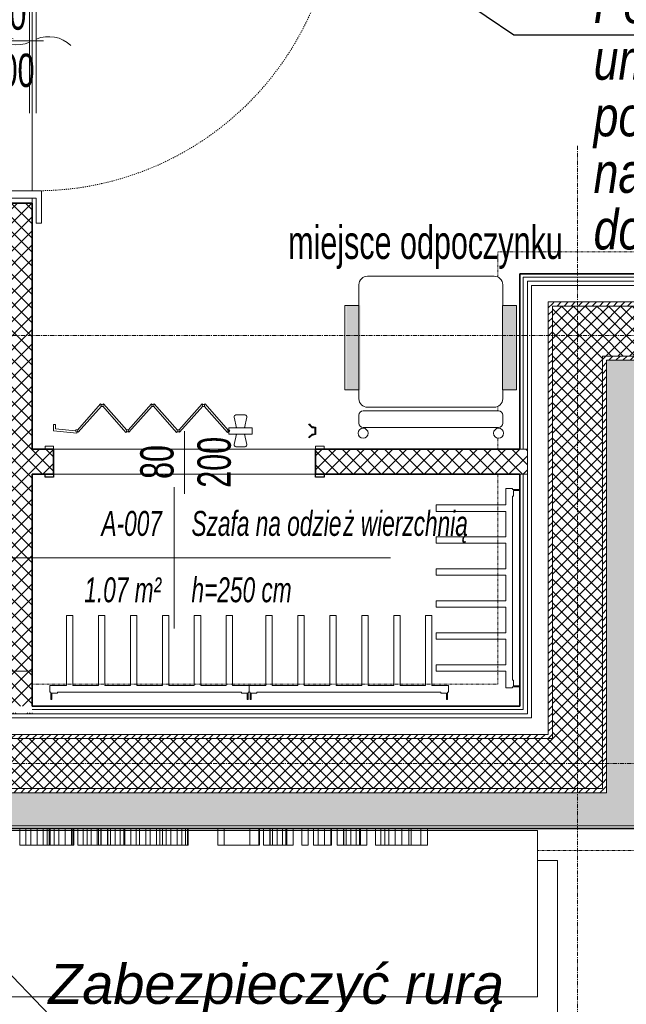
# Model space of a CAD drawing. Header units: millimetres. Extents: x -37728 to 44100, y 631619 to 691915.
# Tile 7 of 256: x -33233 to -31410, y 654558 to 657517. Entities that reach past the tile are written whole.
import ezdxf
from ezdxf import colors
from ezdxf.entities.mleader import LeaderData, LeaderLine
from ezdxf.lldxf.tags import DXFTag
from ezdxf.math import Vec2, Vec3

# ---------------------------------------------------------------- set-up
doc = ezdxf.new("R2010")
doc.units = ezdxf.units.MM
for name, pattern in [('__FK_przerywana', [0.32004, 0.16002, -0.16002]), ('Kreska', [0.635, 0.3175, -0.3175]), ('Linia siatki', [2.2225, 1.27, -0.3175, 0.3175, -0.3175])]:
    doc.linetypes.add(name, pattern=pattern)
for name, color, linetype, lineweight in [('1-opisy', 7, 'Continuous', 15), ('A-AREA-IDEN', 252, 'Continuous', 5), ('A-DETL-GENF', 252, 'Continuous', 5), ('A-DETL-MBND', 252, 'Continuous', 5), ('A-DETL-THIN', 252, 'Continuous', 5), ('A-DOOR', 252, 'Continuous', 5), ('A-DOOR-FRAM', 252, 'Continuous', 25), ('A-DOOR-HDLN', 252, 'Kreska', 5), ('A-DOOR-IDEN', 252, 'Continuous', 5), ('A-FLOR', 252, 'Continuous', 5), ('A-GENM', 252, 'Continuous', 5), ('A-WALL', 252, 'Continuous', 35), ('A-WALL-PATT', 252, 'Continuous', 35), ('I-FURN', 252, 'Continuous', 5), ('I-FURN-IDEN', 252, 'Continuous', 5), ('I-WALL', 252, 'Continuous', 5), ('S-GRID', 252, 'Continuous', 5)]:
    doc.layers.add(name, color=color, linetype=linetype, lineweight=lineweight)
doc.layers.add('_XREF', color=7, linetype='Continuous')
doc.layers.add('IS_Opisy_działek_Wodociag', color=7, linetype='SOLID')
doc.styles.add('Arial Narrow_1', font='ARIALN.TTF', dxfattribs={"width": 0.8, "height": 10})
doc.styles.add('Arial_4', font='arial.ttf', dxfattribs={"height": 1.6})
doc.styles.add('Arial_I_1', font='ariali.ttf', dxfattribs={"width": 0.65, "height": 7.5})
doc.styles.get("Standard").update_dxf_attribs({"font": 'arial.ttf'})
tags = doc.linetypes.add('SOLID', pattern=[10, 10, 0]).pattern_tags.tags
tags[6:7] = [DXFTag(74, 4), DXFTag(75, 0), DXFTag(340, '0'), DXFTag(46, 0.0), DXFTag(50, 0.0), DXFTag(44, 0.0), DXFTag(45, 0.0)]
tags[4:5] = [DXFTag(74, 4), DXFTag(75, 0), DXFTag(340, '0'), DXFTag(46, 0.0), DXFTag(50, 0.0), DXFTag(44, 0.0), DXFTag(45, 0.0)]
pattern_1 = [(0, (-64249.1606, -65444.3874), (2.381, 1.375), [1.587, -3.175]), (120, (-64249.1606, -65444.3874), (-2.38128493, 1.374506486), [1.587, -3.175]), (60, (-64249.1606, -65444.3874), (-0.00028493, 2.749506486), [0, -3.175, 1.587, 0])]
pattern_2 = [(45, (-64249.1606, -65444.3874), (-1.060660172, 1.060660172), [])]
pattern_3 = [(45, (-64249.1606, -65444.3874), (-1.76776695, 1.76776695), []), (135, (-64249.1606, -65444.3874), (-1.76776695, -1.76776695), [])]
pattern_4 = [(45, (-64249.1606, -65444.3874), (-2.12132034, 2.12132034), []), (135, (-64249.1606, -65444.3874), (-2.12132034, -2.12132034), [])]

# ---------------------------------------------------------------- blocks, each defined once
blk = doc.blocks.new('Drz Drzwi pełne x1 ___regulowane - Dd - W - łazienkowe - 97_6 x 203_7 _90 x 200_-9243504-__-00_00 Przyziemie PB')
at = {"layer": 'A-DOOR', "color": 252}
for p, q in [((-45.1, 97.7), (-41.1, 97.7)), ((-45.1, 97.7), (-45.1, 9.1)), ((-41.1, 97.7), (-41.1, 7.5)), ((-45.9, 92.7), (-49, 92.7)), ((-45.9, 93.95), (-45.1, 93.95)), ((-45.9, 89.45), (-45.9, 93.95)), ((-40.3, 93.95), (-41.1, 93.95)), ((-40.3, 89.45), (-40.3, 93.95)), ((-40.3, 92.7), (-37.2, 92.7)), ((-52, 81.56), (-52, 89.7)), ((-50, 81.56), (-50, 89.7)), ((-45.9, 90.7), (-49, 90.7)), ((-45.1, 89.45), (-45.9, 89.45)), ((-41.1, 89.45), (-40.3, 89.45)), ((-40.3, 90.7), (-37.2, 90.7)), ((-36.2, 81.56), (-36.2, 89.7)), ((-34.2, 81.56), (-34.2, 89.7)), ((-46.9, 80.56), (-49, 80.56)), ((-46.9, 78.56), (-46.9, 80.56)), ((-39.3, 78.56), (-39.3, 80.56)), ((-39.3, 80.56), (-37.2, 80.56)), ((-46.9, 78.56), (-49, 78.56)), ((-39.3, 78.56), (-37.2, 78.56)), ((-45.1, 9.1), (-54.8, 9.1)), ((-54.8, 9.1), (-54.8, 7.5)), ((-45.1, -9.1), (-45.1, 9.1)), ((54.8, 9.1), (45.1, 9.1)), ((45.1, 9.1), (45.1, -9.1)), ((54.8, 7.5), (54.8, 9.1)), ((-54.8, 7.5), (-47.3, 7.5)), ((-47.3, 7.5), (-47.3, -7.5)), ((-41.1, 7.5), (-45.1, 7.5)), ((-20.27, 7.5), (21.73, 7.5)), ((47.3, 7.5), (54.8, 7.5)), ((47.3, -7.5), (47.3, 7.5)), ((-20.27, 5.5), (21.73, 5.5)), ((-0.54, 0.52), (-1.4, -4.91)), ((3.96, -3.67), (-1.4, -4.91)), ((-47.3, -7.5), (-54.8, -7.5)), ((-54.8, -7.5), (-54.8, -9.1)), ((54.8, -7.5), (47.3, -7.5)), ((54.8, -9.1), (54.8, -7.5)), ((-54.8, -9.1), (-45.1, -9.1)), ((45.1, -9.1), (54.8, -9.1))]:
    blk.add_line(p, q, dxfattribs=at)
for centre, radius, start, end in [((-49, 89.7), 3, 90, 180), ((-37.2, 89.7), 3, 360, 90), ((-49, 89.7), 1, 90, 180), ((-37.2, 89.7), 1, 0, 90), ((-49, 81.56), 3, 180, 270), ((-49, 81.56), 1, 180, 270), ((-37.2, 81.56), 3, 270, 0), ((-37.2, 81.56), 1, 270, 0), ((8.57, 11.24), 9.79, 137.0478, 202.456), ((-8.57, 1.76), 9.79, 317.0478, 22.456)]:
    blk.add_arc(centre, radius, start, end, dxfattribs=at)
at = {"layer": 'A-DOOR-HDLN', "color": 252}
for start, end in [(82.5, 90), (75, 82.5), (0, 75)]:
    blk.add_arc((-45.1, 7.5), 90.2, start, end, dxfattribs=at)
blk = doc.blocks.new('Lekolar_Wille-Boot-list-60-cm - Default-9124182-__-00_00 Przyziemie PB')
at = {"layer": 'A-DETL-GENF', "color": 252}
for p, q in [((-29.65, 12.6), (-29.35, 12.6)), ((-29.65, 10.4), (-29.65, 12.6)), ((-29.35, 12.6), (-29.35, 10.7)), ((29.37, 12.6), (29.67, 12.6)), ((29.37, 10.7), (29.37, 12.6)), ((29.67, 12.6), (29.67, 10.4)), ((-29.95, 8.4), (-29.95, 10.4)), ((-29.95, 10.4), (-29.65, 10.4)), ((-29.35, 10.7), (-27.63, 10.7)), ((-27.63, 10.7), (-27.63, 10.4)), ((-27.63, 10.4), (27.65, 10.4)), ((27.65, 10.7), (29.37, 10.7)), ((27.65, 10.4), (27.65, 10.7)), ((29.67, 10.4), (29.95, 10.4)), ((29.95, 10.4), (29.95, 8.4)), ((-24.98, 8.4), (-29.95, 8.4)), ((-24.98, -12.6), (-24.98, 8.4)), ((-23.07, 8.4), (-23.07, -12.6)), ((-15.39, 8.4), (-23.07, 8.4)), ((-15.39, -12.6), (-15.39, 8.4)), ((-13.48, 8.4), (-13.48, -12.6)), ((-5.78, 8.4), (-13.48, 8.4)), ((-5.78, -12.6), (-5.78, 8.4)), ((-3.87, 8.4), (-3.87, -12.6)), ((3.82, 8.4), (-3.87, 8.4)), ((3.82, -12.6), (3.82, 8.4)), ((5.73, 8.4), (5.73, -12.6)), ((13.42, 8.4), (5.73, 8.4)), ((13.42, -12.6), (13.42, 8.4)), ((15.32, 8.4), (15.32, -12.6)), ((23.03, 8.4), (15.32, 8.4)), ((23.03, -12.6), (23.03, 8.4)), ((24.93, 8.4), (24.93, -12.6)), ((29.95, 8.4), (24.93, 8.4)), ((-23.07, -12.6), (-24.98, -12.6)), ((-13.48, -12.6), (-15.39, -12.6)), ((-3.87, -12.6), (-5.78, -12.6)), ((5.73, -12.6), (3.82, -12.6)), ((15.32, -12.6), (13.42, -12.6)), ((24.93, -12.6), (23.03, -12.6))]:
    blk.add_line(p, q, dxfattribs=at)
blk = doc.blocks.new('Lekolar_Wille-Boot-list-60-cm - Default-V7-__-00_00 Przyziemie PB')
at = {"layer": 'A-DETL-GENF', "color": 252}
for p, q in [((-29.65, 10.4), (-29.65, 12.6)), ((-29.35, 12.6), (-29.35, 10.7)), ((29.37, 10.7), (29.37, 12.6)), ((29.67, 12.6), (29.67, 10.4)), ((-29.95, 8.4), (-29.95, 10.4)), ((-29.95, 10.4), (-29.65, 10.4)), ((-29.35, 10.7), (-27.63, 10.7)), ((-27.63, 10.7), (-27.63, 10.4)), ((-27.63, 10.4), (27.65, 10.4)), ((27.65, 10.7), (29.37, 10.7)), ((27.65, 10.4), (27.65, 10.7)), ((29.67, 10.4), (29.95, 10.4)), ((29.95, 10.4), (29.95, 8.4)), ((-24.98, 8.4), (-29.95, 8.4)), ((-24.98, -12.6), (-24.98, 8.4)), ((-23.07, 8.4), (-23.07, -12.6)), ((-15.39, 8.4), (-23.07, 8.4)), ((-15.39, -12.6), (-15.39, 8.4)), ((-13.48, 8.4), (-13.48, -12.6)), ((-5.78, 8.4), (-13.48, 8.4)), ((-5.78, -12.6), (-5.78, 8.4)), ((-3.87, 8.4), (-3.87, -12.6)), ((3.82, 8.4), (-3.87, 8.4)), ((3.82, -12.6), (3.82, 8.4)), ((5.73, 8.4), (5.73, -12.6)), ((13.42, 8.4), (5.73, 8.4)), ((13.42, -12.6), (13.42, 8.4)), ((15.32, 8.4), (15.32, -12.6)), ((23.03, 8.4), (15.32, 8.4)), ((23.03, -12.6), (23.03, 8.4)), ((24.93, 8.4), (24.93, -12.6)), ((29.95, 8.4), (24.93, 8.4)), ((-23.07, -12.6), (-24.98, -12.6)), ((-13.48, -12.6), (-15.39, -12.6)), ((-3.87, -12.6), (-5.78, -12.6)), ((5.73, -12.6), (3.82, -12.6)), ((15.32, -12.6), (13.42, -12.6)), ((24.93, -12.6), (23.03, -12.6))]:
    blk.add_line(p, q, dxfattribs=at)
blk = doc.blocks.new('M_Krzesło Breuera - M_Krzesło Breuera-7854098-__-00_00 Przyziemie PB')
at = {"layer": 'I-FURN', "color": 252}
for p, q in [((19.05, 24.13), (-19.05, 24.13)), ((-21.59, 21.59), (-21.59, 15.33)), ((21.59, 15.33), (21.59, 21.59)), ((-21.59, -10.06), (-21.59, -12.7)), ((21.59, -12.7), (21.59, -10.06)), ((-21.59, -17.62), (-21.59, -20.08)), ((20.32, -16.35), (-20.32, -16.35)), ((-19.05, -15.24), (19.05, -15.24)), ((21.59, -20.08), (21.59, -17.62)), ((-20.32, -21.35), (20.32, -21.35))]:
    blk.add_line(p, q, dxfattribs=at)
for centre, radius, start, end in [((-19.05, 21.59), 2.54, 90, 180), ((19.05, 21.59), 2.54, 0, 90), ((-19.05, -12.7), 2.54, 180, 270), ((19.05, -12.7), 2.54, 270, 360), ((-20.32, -17.62), 1.27, 90, 180), ((20.32, -17.62), 1.27, 360, 90), ((-20.32, -20.08), 1.27, 180, 270), ((20.32, -20.08), 1.27, 270, 360), ((-20.35, -23.06), 1.51, 360, 180), ((-20.35, -23.06), 1.51, 180, 360), ((20.37, -23.06), 1.51, 360, 180), ((20.37, -23.06), 1.51, 180, 360)]:
    blk.add_arc(centre, radius, start, end, dxfattribs=at)
blk = doc.blocks.new('Door-Accordion-Woodfold-Series_240 - Height 8_ 0_ - Single-9271002-__-00_00 Przyziemie PB')
at = {"layer": 'A-DOOR', "color": 252}
for p, q in [((-35.36, 17.35), (-42.33, 9.51)), ((-42.1, 8.82), (-35.14, 16.66)), ((-35.14, 17.13), (-35.36, 17.35)), ((-34.72, 16.65), (-27.76, 8.79)), ((-34.48, 17.34), (-34.7, 17.11)), ((-27.53, 9.49), (-34.48, 17.34)), ((-20.12, 17.35), (-27.09, 9.51)), ((-26.86, 8.82), (-19.9, 16.66)), ((-19.9, 17.13), (-20.12, 17.35)), ((-19.48, 16.65), (-12.52, 8.79)), ((-19.24, 17.34), (-19.46, 17.11)), ((-12.29, 9.49), (-19.24, 17.34)), ((-4.88, 17.35), (-11.85, 9.51)), ((-11.62, 8.82), (-4.66, 16.66)), ((-4.66, 17.13), (-4.88, 17.35)), ((-4.24, 16.65), (2.72, 8.79)), ((-4, 17.34), (-4.22, 17.11)), ((2.95, 9.49), (-4, 17.34)), ((4.78, 13.37), (5.48, 10.22)), ((8.03, 14.03), (5.31, 14.03)), ((7.85, 10.22), (8.56, 13.37)), ((-49.53, 11.15), (-49.53, 9.28)), ((-48.89, 11.15), (-49.53, 11.15)), ((-49.53, 9.28), (-42.55, 8.61)), ((-48.89, 9.85), (-48.89, 11.15)), ((-42.86, 9.27), (-48.89, 9.85)), ((-42.55, 8.61), (-42.55, 8.95)), ((-42.32, 9.04), (-42.1, 8.82)), ((-27.76, 8.79), (-27.52, 9.03)), ((-27.08, 9.04), (-26.86, 8.82)), ((-12.52, 8.79), (-12.28, 9.03)), ((-11.84, 9.04), (-11.62, 8.82)), ((2.72, 8.79), (2.96, 9.03)), ((5.4, 10.6), (5.4, 10.22)), ((7.94, 10.22), (7.94, 10.6)), ((5.48, 8.31), (4.78, 5.17)), ((5.4, 8.31), (5.4, 7.94)), ((8.56, 5.17), (7.85, 8.31)), ((7.94, 7.94), (7.94, 8.31)), ((-52.07, 3.75), (-52.07, 4.7)), ((-52.07, 4.7), (-49.53, 4.7)), ((-49.53, 3.75), (-52.07, 3.75)), ((-49.53, 4.7), (-49.53, 3.75)), ((5.31, 4.5), (8.03, 4.5)), ((29.21, 3.75), (29.21, 4.7)), ((29.21, 4.7), (31.75, 4.7)), ((31.75, 3.75), (29.21, 3.75)), ((31.75, 4.7), (31.75, 3.75))]:
    blk.add_line(p, q, dxfattribs=at)
for centre, radius, start, end in [((-34.93, 16.89), 0.318, 0, 180), ((-34.93, 16.89), 0.318, 145.085, 226.2797), ((-34.93, 16.89), 0.318, 172.1499, 185.6823), ((-34.93, 16.89), 0.318, 180, 360), ((-34.93, 16.89), 0.317, 226.1565, 300), ((-34.93, 16.89), 0.317, 45, 120), ((-34.93, 16.89), 0.317, 324.6986, 31.6164), ((-34.93, 16.89), 0.318, 351.4657, 4.8493), ((-19.69, 16.89), 0.318, 0, 180), ((-19.69, 16.89), 0.318, 145.085, 226.2797), ((-19.69, 16.89), 0.317, 172.1499, 185.6823), ((-19.69, 16.89), 0.317, 180, 360), ((-19.69, 16.89), 0.318, 226.1565, 300), ((-19.69, 16.89), 0.317, 45, 120), ((-19.69, 16.89), 0.317, 324.6986, 31.6164), ((-19.69, 16.89), 0.317, 351.4657, 4.8493), ((-4.45, 16.89), 0.318, 0, 180), ((-4.45, 16.89), 0.318, 145.085, 226.2797), ((-4.45, 16.89), 0.318, 172.1499, 185.6823), ((-4.45, 16.89), 0.318, 180, 360), ((-4.45, 16.89), 0.317, 226.1565, 300), ((-4.45, 16.89), 0.317, 45, 120), ((-4.45, 16.89), 0.318, 324.6986, 31.6164), ((-4.45, 16.89), 0.318, 351.4657, 4.8493), ((5.31, 13.49), 0.543, 90, 192.6596), ((5.31, 13.49), 0.543, 163.3283, 192.6596), ((5.31, 13.49), 0.543, 90, 119.3313), ((8.03, 13.49), 0.543, 347.3404, 90), ((8.03, 13.49), 0.543, 2.0061, 60.6687), ((-42.55, 9.27), 0.318, 0, 180), ((-42.55, 9.27), 0.318, 180, 360), ((-42.55, 9.27), 0.318, 180.0476, 270), ((-42.55, 9.27), 0.317, 60, 165), ((-42.55, 9.27), 0.317, 210.0347, 225), ((-42.55, 9.27), 0.318, 210.0317, 225.0238), ((-42.55, 9.27), 0.317, 285, 315), ((-42.54, 9.27), 0.318, 315, 35.0284), ((-42.54, 9.27), 0.318, 355.0142, 8.3523), ((-27.31, 9.27), 0.318, 0, 180), ((-27.31, 9.27), 0.317, 0, 180), ((-27.31, 9.27), 0.318, 175.0175, 215.0358), ((-27.31, 9.27), 0.318, 175.0175, 188.357), ((-27.31, 9.27), 0.318, 180, 360), ((-27.31, 9.27), 0.318, 180, 360), ((-27.31, 9.27), 0.318, 120, 134.9993), ((-27.31, 9.27), 0.318, 120, 134.9993), ((-27.31, 9.27), 0.318, 240, 270), ((-27.31, 9.27), 0.318, 240, 270), ((-27.31, 9.27), 0.317, 60, 105), ((-27.31, 9.27), 0.317, 60, 105), ((-27.31, 9.27), 0.318, 285, 315), ((-27.31, 9.27), 0.318, 285, 315), ((-27.3, 9.27), 0.317, 328.3381, 35.0284), ((-27.3, 9.27), 0.318, 355.0142, 8.3523), ((-12.07, 9.27), 0.317, 0, 180), ((-12.07, 9.27), 0.318, 0, 180), ((-12.07, 9.27), 0.318, 175.0175, 215.0358), ((-12.07, 9.27), 0.317, 175.0175, 188.357), ((-12.07, 9.27), 0.318, 180, 360), ((-12.07, 9.27), 0.318, 180, 360), ((-12.07, 9.27), 0.317, 120, 134.9993), ((-12.07, 9.27), 0.317, 120, 134.9993), ((-12.07, 9.27), 0.318, 240, 270), ((-12.07, 9.27), 0.318, 240, 270), ((-12.07, 9.27), 0.317, 60, 105), ((-12.07, 9.27), 0.317, 60, 105), ((-12.07, 9.27), 0.317, 285, 315), ((-12.07, 9.27), 0.318, 285, 315), ((-12.06, 9.27), 0.317, 328.3381, 35.0284), ((-12.06, 9.27), 0.317, 355.0142, 8.3523), ((3.17, 9.27), 0.318, 0, 180), ((3.17, 9.27), 0.318, 161.6781, 215.0358), ((3.17, 9.27), 0.318, 161.6781, 188.357), ((3.17, 9.27), 0.318, 165, 180), ((3.17, 9.27), 0.317, 180, 360), ((3.17, 9.27), 0.317, 120, 134.9993), ((3.17, 9.27), 0.318, 240, 270), ((3.17, 9.27), 0.318, 90, 105), ((5.31, 5.05), 0.543, 167.3404, 270), ((5.31, 5.05), 0.543, 196.6717, 255.3343), ((8.03, 5.05), 0.543, 270, 12.6596), ((8.03, 5.05), 0.543, 284.6657, 12.6596)]:
    blk.add_arc(centre, radius, start, end, dxfattribs=at)
at = {"layer": 'A-DOOR-FRAM', "color": 252}
for p, q in [((27.15, 11.22), (27.26, 11.33)), ((28.15, 10.22), (27.15, 11.22)), ((29.05, 10.22), (28.15, 10.22)), ((29.05, 8.31), (29.05, 10.22)), ((29.21, 10.38), (29.21, 8.16)), ((27.15, 7.32), (28.15, 8.31)), ((27.26, 7.2), (27.15, 7.32)), ((28.15, 8.31), (29.05, 8.31)), ((-52.07, -4.7), (-52.07, -3.75)), ((-52.07, -3.75), (-49.53, -3.75)), ((-49.53, -4.7), (-52.07, -4.7)), ((-49.53, -3.75), (-49.53, -4.7)), ((29.21, -4.7), (29.21, -3.75)), ((29.21, -3.75), (31.75, -3.75)), ((31.75, -4.7), (29.21, -4.7)), ((31.75, -3.75), (31.75, -4.7))]:
    blk.add_line(p, q, dxfattribs=at)
for centre, start, end in [((29.21, 12.85), 217.9672, 270), ((29.21, 5.68), 90, 142.0328)]:
    blk.add_arc(centre, 2.48, start, end, dxfattribs=at)
at = {"layer": 'A-GENM', "color": 252}
for p, q in [((3.17, 10.22), (10.16, 10.22)), ((3.17, 8.31), (3.17, 10.22)), ((10.16, 10.22), (10.16, 8.31)), ((10.16, 8.31), (3.17, 8.31))]:
    blk.add_line(p, q, dxfattribs=at)
blk = doc.blocks.new('METKA_POMIESZCZENIA PB NL Lubin - Rozbudowana - z ramką-8603349-__-00_00 Przyziemie PB')
at = {"layer": 'A-AREA-IDEN', "color": 252}
for p, q in [((0, 0.425), (0, 0)), ((-1, 0), (1.3, 0)), ((0, 0), (0, -0.425))]:
    blk.add_line(p, q, dxfattribs=at)
blk = doc.blocks.new('ODr Oznaczenie drzwi ___FK_4_0 - pb-5810492-__-00_00 Przyziemie PB')
at = {"layer": 'A-DOOR-IDEN', "color": 252}
blk.add_line((0, -0.1939), (0, 0.1834), dxfattribs=at)
blk = doc.blocks.new('A$C4e31ac75')
at = {"layer": 'A-DETL-GENF'}
h = blk.add_hatch(color=256, dxfattribs=at)
h.paths.add_polyline_path([(-810.81, 112.3), (-806.6, 112.3), (-806.6, 137.69), (-810.81, 137.69), (-810.81, 115.07)])
h.paths.add_polyline_path([(-759.6, 112.3), (-759.6, 137.69), (-763.8, 137.69), (-763.79, 112.3), (-761.15, 112.3)])
at = {"layer": 'A-WALL-PATT', "lineweight": 5}
h = blk.add_hatch(dxfattribs=at)
h.set_pattern_fill('FP_11', color=256, style=0, pattern_type=2)
h.set_pattern_definition(pattern_4)
h.paths.add_polyline_path([(-914.37, 15), (-905.15, 15), (-905.15, 15.25), (-917.65, 15.25), (-917.65, 15), (-916.44, 15)])
h.paths.add_polyline_path([(-905.15, 27.75), (-905.15, 168.47), (-917.65, 168.47), (-917.65, 27.75), (-914.37, 27.75)])
h.paths.add_polyline_path([(-905.15, 266.07), (-905.15, 279.07), (-917.65, 279.07), (-917.65, 266.07), (-911.4, 266.07)])
h = blk.add_hatch(dxfattribs=at)
h.set_pattern_fill('FP_8', color=256, style=0, pattern_type=2)
h.set_pattern_definition(pattern_2)
h.paths.add_polyline_path([(-748.85, 7.5), (-748.85, 138.75), (-750.1, 138.75), (-750.1, 7.5)])
h = blk.add_hatch(dxfattribs=at)
h.set_pattern_fill('FP_8', color=256, style=0, pattern_type=2)
h.set_pattern_definition(pattern_2)
h.paths.add_polyline_path([(-483.34, 137.5), (-449.05, 137.5), (-449.05, 138.75), (-501.95, 138.75), (-501.95, 137.5), (-486.91, 137.5)])
h.paths.add_polyline_path([(-732.6, 137.5), (-695.95, 137.5), (-695.95, 138.75), (-748.85, 138.75), (-748.85, 137.5), (-733.85, 137.5)])
h = blk.add_hatch(dxfattribs=at)
h.set_pattern_fill('FP_9', color=256, style=0, pattern_type=2)
h.set_pattern_definition(pattern_3)
h.paths.add_polyline_path([(-735.64, -7.5), (-733.85, -7.5), (-733.85, 137.5), (-748.85, 137.5), (-748.85, -7.5), (-748.14, -7.5)])
h = blk.add_hatch(dxfattribs=at)
h.set_pattern_fill('FP_9', color=256, style=0, pattern_type=2)
h.set_pattern_definition(pattern_3)
h.paths.add_polyline_path([(-733.85, 122.5), (-696.75, 122.5), (-696.75, 128.85), (-695.95, 128.85), (-695.95, 137.5), (-733.85, 137.5), (-733.85, 136.17)])
h.paths.add_polyline_path([(-494.48, 122.5), (-464.05, 122.5), (-464.05, 137.5), (-501.95, 137.5), (-501.95, 128.85), (-501.15, 128.85), (-501.15, 122.5), (-500.56, 122.5)])
h = blk.add_hatch(dxfattribs=at)
h.set_pattern_fill('FP_8', color=256, style=0, pattern_type=2)
h.set_pattern_definition(pattern_2)
h.paths.add_polyline_path([(-732.6, -8.75), (-732.6, 122.5), (-733.85, 122.5), (-733.85, -8.75)])
h = blk.add_hatch(dxfattribs=at)
h.set_pattern_fill('FP_8', color=256, style=0, pattern_type=2)
h.set_pattern_definition(pattern_2)
h.paths.add_polyline_path([(-696.75, 121.25), (-696.75, 122.5), (-732.6, 122.5), (-732.6, 121.25), (-700.64, 121.25)])
h.paths.add_polyline_path([(-479.3, 121.25), (-465.3, 121.25), (-465.32, 122.5), (-501.15, 122.5), (-501.15, 121.25), (-482.65, 121.25)])
h = blk.add_hatch(dxfattribs=at)
h.set_pattern_fill('FP_7', color=256, style=0, pattern_type=2)
h.set_pattern_definition(pattern_1)
h.paths.add_polyline_path([(-723.8, -18.75), (-722.6, -18.75), (-722.6, 121.25), (-732.6, 121.25), (-732.6, -18.75)])
h = blk.add_hatch(dxfattribs=at)
h.set_pattern_fill('FP_11', color=256, style=0, pattern_type=2)
h.set_pattern_definition(pattern_4)
h.paths.add_polyline_path([(-756.35, 87), (-756.35, 94.5), (-820, 94.5), (-820, 87), (-756.54, 87)])
h.paths.add_polyline_path([(-898.75, 87), (-898.75, 94.5), (-905.15, 94.5), (-905.15, 87)])
h = blk.add_hatch(dxfattribs=at)
h.set_pattern_fill('FP_11', color=256, style=0, pattern_type=2)
h.set_pattern_definition(pattern_4)
h.paths.add_polyline_path([(-1070.15, 15.25), (-917.65, 15.25), (-917.65, 17.25), (-905.15, 17.25), (-905.15, 27.75), (-1071.15, 27.75), (-1071.15, 15.25)])
h = blk.add_hatch(dxfattribs=at)
h.set_pattern_fill('FP_9', color=256, style=0, pattern_type=2)
h.set_pattern_definition(pattern_3)
h.paths.add_polyline_path([(-795.63, -7.5), (-748.85, -7.5), (-748.85, 7.5), (-1092.4, 7.5), (-1092.4, -7.5), (-807.33, -7.5)])
h = blk.add_hatch(dxfattribs=at)
h.set_pattern_fill('FP_8', color=256, style=0, pattern_type=2)
h.set_pattern_definition(pattern_2)
h.paths.add_polyline_path([(-961.31, 7.5), (-750.1, 7.5), (-750.1, 8.75), (-1077.4, 8.75), (-1077.4, 7.5), (-985.61, 7.5)])
h = blk.add_hatch(dxfattribs=at)
h.set_pattern_fill('FP_7', color=256, style=0, pattern_type=2)
h.set_pattern_definition(pattern_1)
h.paths.add_polyline_path([(-902.5, -18.75), (-732.6, -18.75), (-732.6, -8.75), (-1103.65, -8.75), (-1103.65, -18.75), (-914.37, -18.75)])
h = blk.add_hatch(dxfattribs=at)
h.set_pattern_fill('FP_8', color=256, style=0, pattern_type=2)
h.set_pattern_definition(pattern_2)
h.paths.add_polyline_path([(-890.62, -8.75), (-733.85, -8.75), (-733.85, -7.5), (-1093.65, -7.5), (-1093.65, -8.75), (-938.12, -8.75)])
at = {"layer": 'A-DETL-MBND', "linetype": '__FK_przerywana'}
for p, q in [((-765.2, 153.85), (-765.2, 146.21)), ((-432.7, 153.85), (-765.2, 153.85)), ((-765.2, 107.4), (-765.2, 106.01)), ((-765.2, 101.01), (-765.2, 100.79)), ((-765.2, 97.82), (-765.2, 94.5)), ((-765.2, 87), (-765.2, 23.85)), ((-765.2, 23.85), (-905.15, 23.85)), ((-753.3, -26.15), (-721.8, -26.15))]:
    blk.add_line(p, q, dxfattribs=at)
at = {"layer": 'A-DETL-THIN'}
for p, q in [((-811.17, 137.69), (-806.97, 137.69)), ((-811.17, 112.3), (-811.17, 137.69)), ((-806.97, 137.69), (-806.97, 112.3)), ((-763.8, 137.69), (-759.6, 137.69)), ((-763.8, 112.3), (-763.8, 137.69)), ((-759.6, 137.69), (-759.6, 112.3)), ((-806.97, 112.3), (-811.17, 112.3)), ((-759.6, 112.3), (-763.8, 112.3))]:
    blk.add_line(p, q, dxfattribs=at)
at = {"layer": 'A-FLOR'}
for p, q in [((-753.3, -20.1), (-1105.5, -20.1)), ((-753.3, -29.1), (-753.3, -20.1))]:
    blk.add_line(p, q, dxfattribs=at)
at = {"layer": 'A-GENM'}
for p, q in [((-908.89, -19.55), (-907.01, -19.55)), ((-908.89, -19.55), (-908.89, -24.55)), ((-907.01, -19.55), (-905.56, -19.55)), ((-907.01, -19.55), (-907.01, -24.55)), ((-905.56, -19.55), (-903.6, -19.55)), ((-905.56, -19.55), (-905.56, -24.55)), ((-903.6, -19.55), (-901.82, -19.55)), ((-903.6, -24.55), (-903.6, -19.55)), ((-901.82, -19.55), (-900.61, -19.55)), ((-901.82, -19.55), (-901.82, -24.55)), ((-900.61, -19.55), (-900.04, -19.55)), ((-900.61, -19.55), (-900.61, -24.55)), ((-900.04, -19.55), (-899.94, -19.55)), ((-900.04, -19.55), (-900.04, -24.55)), ((-899.94, -19.55), (-899.71, -19.55)), ((-899.94, -19.55), (-899.94, -24.55)), ((-899.71, -19.55), (-898.53, -19.55)), ((-899.71, -19.55), (-899.71, -24.55)), ((-898.53, -19.55), (-897.12, -19.55)), ((-898.53, -19.55), (-898.53, -24.55)), ((-897.12, -19.55), (-895.23, -19.55)), ((-897.12, -19.55), (-897.12, -24.55)), ((-895.23, -19.55), (-893.35, -19.55)), ((-895.23, -19.55), (-895.23, -24.55)), ((-893.35, -19.55), (-893.11, -19.55)), ((-893.35, -19.55), (-893.35, -24.55)), ((-893.11, -19.55), (-893.11, -24.55)), ((-893.11, -19.55), (-892.74, -19.55)), ((-892.74, -19.55), (-892.64, -19.55)), ((-892.74, -19.55), (-892.74, -24.55)), ((-892.64, -19.55), (-892.64, -24.55)), ((-891.47, -19.55), (-889.82, -19.55)), ((-891.47, -19.55), (-891.47, -24.55)), ((-889.82, -19.55), (-888.65, -19.55)), ((-889.82, -19.55), (-889.82, -24.55)), ((-888.65, -19.55), (-887.47, -19.55)), ((-888.65, -19.55), (-888.65, -24.55)), ((-887.47, -19.55), (-885.58, -19.55)), ((-887.47, -19.55), (-887.47, -24.55)), ((-885.58, -19.55), (-885.24, -19.55)), ((-885.58, -19.55), (-885.58, -24.55)), ((-885.24, -19.55), (-884.51, -19.55)), ((-885.24, -19.55), (-885.24, -24.55)), ((-884.51, -19.55), (-884.4, -19.55)), ((-884.51, -19.55), (-884.51, -24.55)), ((-884.4, -19.55), (-882.52, -19.55)), ((-884.4, -19.55), (-884.4, -24.55)), ((-882.52, -19.55), (-882.4, -19.55)), ((-882.52, -19.55), (-882.52, -24.55)), ((-882.4, -19.55), (-881.66, -19.55)), ((-882.4, -19.55), (-882.4, -24.55)), ((-881.66, -19.55), (-880.26, -19.55)), ((-881.66, -19.55), (-881.66, -24.55)), ((-880.26, -19.55), (-878.68, -19.55)), ((-880.26, -19.55), (-880.26, -24.55)), ((-878.68, -19.55), (-877.64, -19.55)), ((-878.68, -19.55), (-878.68, -24.55)), ((-877.64, -19.55), (-877.34, -19.55)), ((-877.64, -19.55), (-877.64, -24.55)), ((-877.34, -19.55), (-875.46, -19.55)), ((-877.34, -19.55), (-877.34, -24.55)), ((-875.46, -19.55), (-873.94, -19.55)), ((-875.46, -19.55), (-875.46, -24.55)), ((-873.94, -19.55), (-872.87, -19.55)), ((-873.94, -19.55), (-873.94, -24.55)), ((-872.87, -19.55), (-870.98, -19.55)), ((-872.87, -19.55), (-872.87, -24.55)), ((-870.98, -19.55), (-869.69, -19.55)), ((-870.98, -19.55), (-870.98, -24.55)), ((-869.69, -19.55), (-867.84, -19.55)), ((-869.69, -19.55), (-869.69, -24.55)), ((-867.84, -19.55), (-866.8, -19.55)), ((-867.84, -19.55), (-867.84, -24.55)), ((-866.8, -19.55), (-865.96, -19.55)), ((-866.8, -19.55), (-866.8, -24.55)), ((-865.96, -19.55), (-864.92, -19.55)), ((-865.96, -19.55), (-865.96, -24.55)), ((-864.92, -19.55), (-863.45, -19.55)), ((-864.92, -19.55), (-864.92, -24.55)), ((-863.45, -19.55), (-861.59, -19.55)), ((-863.45, -19.55), (-863.45, -24.55)), ((-861.59, -19.55), (-860.18, -19.55)), ((-861.59, -19.55), (-861.59, -24.55)), ((-860.18, -19.55), (-859.13, -19.55)), ((-860.18, -19.55), (-860.18, -24.55)), ((-859.13, -19.55), (-858.48, -19.55)), ((-859.13, -24.55), (-859.13, -19.55)), ((-858.48, -19.55), (-858.27, -19.55)), ((-858.48, -19.55), (-858.48, -24.55)), ((-858.27, -19.55), (-858.27, -24.55)), ((-849.32, -19.55), (-847.44, -19.55)), ((-849.32, -19.55), (-849.32, -24.55)), ((-847.44, -19.55), (-839.71, -19.55)), ((-847.44, -19.55), (-847.44, -24.55)), ((-839.71, -19.55), (-837.08, -19.55)), ((-839.71, -19.55), (-839.71, -24.55)), ((-837.08, -19.55), (-836.84, -19.55)), ((-837.08, -19.55), (-837.08, -24.55)), ((-836.84, -19.55), (-836.84, -24.55)), ((-835.67, -19.55), (-833.78, -19.55)), ((-835.67, -19.55), (-835.67, -24.55)), ((-833.78, -19.55), (-833.67, -19.55)), ((-833.78, -19.55), (-833.78, -24.55)), ((-833.67, -19.55), (-832.92, -19.55)), ((-833.67, -19.55), (-833.67, -24.55)), ((-832.92, -19.55), (-831.52, -19.55)), ((-832.92, -19.55), (-832.92, -24.55)), ((-831.52, -19.55), (-829.95, -19.55)), ((-831.52, -19.55), (-831.52, -24.55)), ((-829.95, -19.55), (-828.91, -19.55)), ((-829.95, -19.55), (-829.95, -24.55)), ((-828.91, -19.55), (-828.6, -19.55)), ((-828.91, -19.55), (-828.91, -24.55)), ((-828.6, -19.55), (-826.72, -19.55)), ((-828.6, -19.55), (-828.6, -24.55)), ((-826.72, -19.55), (-826.72, -24.55)), ((-824.13, -19.55), (-822.25, -19.55)), ((-824.13, -19.55), (-824.13, -24.55)), ((-822.25, -19.55), (-822.25, -24.55)), ((-820.6, -19.55), (-819.18, -19.55)), ((-820.6, -19.55), (-820.6, -24.55)), ((-819.18, -19.55), (-817.3, -19.55)), ((-819.18, -19.55), (-819.18, -24.55)), ((-817.3, -19.55), (-815.42, -19.55)), ((-817.3, -19.55), (-817.3, -24.55)), ((-815.42, -19.55), (-815.18, -19.55)), ((-815.42, -19.55), (-815.42, -24.55)), ((-815.18, -19.55), (-815.18, -24.55)), ((-813.53, -19.55), (-811.65, -19.55)), ((-813.53, -19.55), (-813.53, -24.55)), ((-811.65, -19.55), (-811.54, -19.55)), ((-811.65, -19.55), (-811.65, -24.55)), ((-811.54, -19.55), (-810.79, -19.55)), ((-811.54, -19.55), (-811.54, -24.55)), ((-810.79, -19.55), (-809.39, -19.55)), ((-810.79, -19.55), (-810.79, -24.55)), ((-809.39, -19.55), (-807.82, -19.55)), ((-809.39, -19.55), (-809.39, -24.55)), ((-807.82, -19.55), (-806.78, -19.55)), ((-807.82, -19.55), (-807.82, -24.55)), ((-806.78, -19.55), (-806.47, -19.55)), ((-806.78, -19.55), (-806.78, -24.55)), ((-806.47, -19.55), (-804.59, -19.55)), ((-806.47, -19.55), (-806.47, -24.55)), ((-804.59, -19.55), (-804.59, -24.55)), ((-802, -19.55), (-800.35, -19.55)), ((-802, -19.55), (-802, -24.55)), ((-800.35, -19.55), (-799.18, -19.55)), ((-800.35, -19.55), (-800.35, -24.55)), ((-799.18, -19.55), (-798, -19.55)), ((-799.18, -19.55), (-799.18, -24.55)), ((-798, -19.55), (-796.11, -19.55)), ((-798, -19.55), (-798, -24.55)), ((-796.11, -19.55), (-794.12, -19.55)), ((-796.11, -19.55), (-796.11, -24.55)), ((-794.12, -19.55), (-792, -19.55)), ((-794.12, -19.55), (-794.12, -24.55)), ((-792, -19.55), (-791.26, -19.55)), ((-792, -19.55), (-792, -24.55)), ((-791.26, -19.55), (-790.52, -19.55)), ((-791.26, -19.55), (-791.26, -24.55)), ((-790.52, -19.55), (-788.34, -19.55)), ((-788.34, -19.55), (-786.37, -19.55)), ((-788.34, -19.55), (-788.34, -24.55)), ((-786.37, -19.55), (-786.37, -24.55)), ((-907.01, -24.55), (-908.89, -24.55)), ((-905.56, -24.55), (-907.01, -24.55)), ((-903.6, -24.55), (-905.56, -24.55)), ((-901.82, -24.55), (-903.6, -24.55)), ((-900.61, -24.55), (-901.82, -24.55)), ((-900.04, -24.55), (-900.61, -24.55)), ((-899.94, -24.55), (-900.04, -24.55)), ((-899.71, -24.55), (-899.94, -24.55)), ((-898.53, -24.55), (-899.71, -24.55)), ((-897.12, -24.55), (-898.53, -24.55)), ((-895.23, -24.55), (-897.12, -24.55)), ((-893.35, -24.55), (-895.23, -24.55)), ((-893.11, -24.55), (-893.35, -24.55)), ((-892.74, -24.55), (-893.11, -24.55)), ((-892.64, -24.55), (-892.74, -24.55)), ((-889.82, -24.55), (-891.47, -24.55)), ((-888.65, -24.55), (-889.82, -24.55)), ((-887.47, -24.55), (-888.65, -24.55)), ((-885.58, -24.55), (-887.47, -24.55)), ((-885.24, -24.55), (-885.58, -24.55)), ((-884.51, -24.55), (-885.24, -24.55)), ((-884.4, -24.55), (-884.51, -24.55)), ((-882.52, -24.55), (-884.4, -24.55)), ((-882.4, -24.55), (-882.52, -24.55)), ((-881.66, -24.55), (-882.4, -24.55)), ((-880.26, -24.55), (-881.66, -24.55)), ((-878.68, -24.55), (-880.26, -24.55)), ((-877.64, -24.55), (-878.68, -24.55)), ((-877.34, -24.55), (-877.64, -24.55)), ((-875.46, -24.55), (-877.34, -24.55)), ((-873.94, -24.55), (-875.46, -24.55)), ((-872.87, -24.55), (-873.94, -24.55)), ((-870.98, -24.55), (-872.87, -24.55)), ((-869.69, -24.55), (-870.98, -24.55)), ((-867.84, -24.55), (-869.69, -24.55)), ((-866.8, -24.55), (-867.84, -24.55)), ((-865.96, -24.55), (-866.8, -24.55)), ((-864.92, -24.55), (-865.96, -24.55)), ((-863.45, -24.55), (-864.92, -24.55)), ((-861.59, -24.55), (-863.45, -24.55)), ((-860.18, -24.55), (-861.59, -24.55)), ((-859.13, -24.55), (-860.18, -24.55)), ((-858.48, -24.55), (-859.13, -24.55)), ((-858.27, -24.55), (-858.48, -24.55)), ((-847.44, -24.55), (-849.32, -24.55)), ((-839.71, -24.55), (-847.44, -24.55)), ((-837.08, -24.55), (-839.71, -24.55)), ((-836.84, -24.55), (-837.08, -24.55)), ((-833.78, -24.55), (-835.67, -24.55)), ((-833.67, -24.55), (-833.78, -24.55)), ((-832.92, -24.55), (-833.67, -24.55)), ((-831.52, -24.55), (-832.92, -24.55)), ((-829.95, -24.55), (-831.52, -24.55)), ((-828.91, -24.55), (-829.95, -24.55)), ((-828.6, -24.55), (-828.91, -24.55)), ((-826.72, -24.55), (-828.6, -24.55)), ((-822.25, -24.55), (-824.13, -24.55)), ((-819.18, -24.55), (-820.6, -24.55)), ((-817.3, -24.55), (-819.18, -24.55)), ((-815.42, -24.55), (-817.3, -24.55)), ((-815.18, -24.55), (-815.42, -24.55)), ((-811.65, -24.55), (-813.53, -24.55)), ((-811.54, -24.55), (-811.65, -24.55)), ((-810.79, -24.55), (-811.54, -24.55)), ((-809.39, -24.55), (-810.79, -24.55)), ((-807.82, -24.55), (-809.39, -24.55)), ((-806.78, -24.55), (-807.82, -24.55)), ((-806.47, -24.55), (-806.78, -24.55)), ((-804.59, -24.55), (-806.47, -24.55)), ((-800.35, -24.55), (-802, -24.55)), ((-799.18, -24.55), (-800.35, -24.55)), ((-798, -24.55), (-799.18, -24.55)), ((-796.11, -24.55), (-798, -24.55)), ((-794.12, -24.55), (-796.11, -24.55)), ((-792, -24.55), (-794.12, -24.55)), ((-791.26, -24.55), (-792, -24.55)), ((-790.52, -24.55), (-791.26, -24.55)), ((-788.34, -24.55), (-790.52, -24.55)), ((-786.37, -24.55), (-788.34, -24.55))]:
    blk.add_line(p, q, dxfattribs=at)
at = {"layer": 'A-WALL', "lineweight": 5}
for p, q in [((-905.15, 262.37), (-905.15, 172.17)), ((-905.15, 169.97), (-905.15, 168.47)), ((-757.6, 94.5), (-757.6, 146.25)), ((-757.6, 146.25), (-695.95, 146.25)), ((-756.35, 15), (-756.35, 145)), ((-756.35, 145), (-695.95, 145)), ((-755.1, 13.75), (-755.1, 143.75)), ((-755.1, 143.75), (-695.95, 143.75)), ((-750.1, 8.75), (-750.1, 138.75)), ((-750.1, 138.75), (-695.95, 138.75)), ((-748.85, 7.5), (-748.85, 137.5)), ((-748.85, 137.5), (-695.95, 137.5)), ((-733.85, -7.5), (-733.85, 122.5)), ((-733.85, 122.5), (-696.75, 122.5)), ((-732.6, -8.75), (-732.6, 121.25)), ((-732.6, 121.25), (-696.75, 121.25)), ((-756.35, 94.5), (-758.6, 94.5)), ((-756.35, 87), (-758.6, 87)), ((-757.6, 16.25), (-757.6, 87)), ((-1071.15, 27.75), (-905.15, 27.75)), ((-1069.9, 15), (-756.35, 15)), ((-905.15, 16.25), (-757.6, 16.25)), ((-905.15, 15), (-905.15, 15.25)), ((-1071.15, 13.75), (-755.1, 13.75)), ((-1077.4, 7.5), (-748.85, 7.5)), ((-750.1, 8.75), (-1076.15, 8.75)), ((-1093.65, -8.75), (-732.6, -8.75)), ((-733.85, -7.5), (-1092.4, -7.5)), ((-1103.65, -18.75), (-722.6, -18.75)), ((-753.3, -70.1), (-753.3, -29.1)), ((-753.3, -29.1), (-747.3, -29.1)), ((-747.3, -29.1), (-747.3, -76.1)), ((-1155.5, -70.1), (-753.3, -70.1))]:
    blk.add_line(p, q, dxfattribs=at)
at = {"layer": 'A-WALL'}
for p, q in [((-905.15, 168.47), (-917.65, 168.47)), ((-905.15, 94.5), (-905.15, 168.47)), ((-758.6, 147.25), (-758.6, 94.5)), ((-695.95, 147.25), (-758.6, 147.25)), ((-905.15, 17.25), (-905.15, 87)), ((-758.6, 87), (-758.6, 17.25)), ((-758.6, 17.25), (-905.15, 17.25)), ((-1104.45, -19.55), (-721.8, -19.55))]:
    blk.add_line(p, q, dxfattribs=at)
at = {"layer": 'I-WALL', "lineweight": 35}
for p, q in [((-898.75, 94.5), (-905.15, 94.5)), ((-898.75, 87), (-898.75, 94.5)), ((-758.6, 94.5), (-820, 94.5)), ((-820, 94.5), (-820, 87)), ((-905.15, 87), (-898.75, 87)), ((-820, 87), (-758.6, 87))]:
    blk.add_line(p, q, dxfattribs=at)
at = {"layer": 'I-WALL'}
for p, q in [((-898.75, 94.5), (-820, 94.5)), ((-820, 87), (-898.75, 87))]:
    blk.add_line(p, q, dxfattribs=at)
at = {"layer": 'S-GRID', "linetype": 'Linia siatki'}
for p, q in [((-741.35, 185.71), (-741.35, -178.7)), ((-1273.08, 128.67), (156.7, 128.67)), ((-1273.08, 0), (156.7, 0))]:
    blk.add_line(p, q, dxfattribs=at)
at = {"layer": 'A-AREA-IDEN', "xscale": 49.99999999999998, "yscale": 49.99999999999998, "zscale": 49.99999999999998}
blk.add_blockref('METKA_POMIESZCZENIA PB NL Lubin - Rozbudowana - z ramką-8603349-__-00_00 Przyziemie PB', (-862.51, 61.84), dxfattribs=at)
at = {"layer": 'A-DOOR', "rotation": 270}
blk.add_blockref('Drz Drzwi pełne x1 ___regulowane - Dd - W - łazienkowe - 97_6 x 203_7 _90 x 200_-9243504-__-00_00 Przyziemie PB', (-911.4, 217.27), dxfattribs=at)
at = {"layer": 'A-DOOR'}
blk.add_blockref('Door-Accordion-Woodfold-Series_240 - Height 8_ 0_ - Single-9271002-__-00_00 Przyziemie PB', (-849.22, 90.75), dxfattribs=at)
at = {"layer": 'A-DOOR-IDEN', "xscale": 49.99999999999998, "yscale": 49.99999999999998, "zscale": 49.99999999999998, "rotation": 89.99999999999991}
blk.add_blockref('ODr Oznaczenie drzwi ___FK_4_0 - pb-5810492-__-00_00 Przyziemie PB', (-911.4, 217.27), dxfattribs=at)
at = {"layer": 'A-DOOR-IDEN', "xscale": 49.99999999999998, "yscale": 49.99999999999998, "zscale": 49.99999999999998}
blk.add_blockref('ODr Oznaczenie drzwi ___FK_4_0 - pb-5810492-__-00_00 Przyziemie PB', (-859.38, 90.75), dxfattribs=at)
at = {"layer": 'A-GENM'}
for name, p, rotation in [('Lekolar_Wille-Boot-list-60-cm - Default-V7-__-00_00 Przyziemie PB', (-771.2, 52.75), 269.9999999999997), ('Lekolar_Wille-Boot-list-60-cm - Default-9124182-__-00_00 Przyziemie PB', (-869.91, 31.9), 180), ('Lekolar_Wille-Boot-list-60-cm - Default-9124182-__-00_00 Przyziemie PB', (-810.01, 31.9), 180)]:
    blk.add_blockref(name, p, dxfattribs=dict(at, rotation=rotation))
at = {"layer": 'I-FURN'}
blk.add_blockref('M_Krzesło Breuera - M_Krzesło Breuera-7854098-__-00_00 Przyziemie PB', (-785.38, 122.36), dxfattribs=at)
at = {"layer": 'A-AREA-IDEN', "char_height": 7.5, "attachment_point": 1, "style": 'Arial_I_1'}
for s, insert, width in [('ż wierzchnią', (-811.72, 75.95), 46.1171), ('A-007', (-884.33, 75.95), 22.4072), ('Szafa na odzie', (-857.29, 75.95), 55.2363), ('h=250 cm', (-857.29, 55.99), 37.2584), ('1.07 m²', (-889.49, 55.99), 28.6603)]:
    blk.add_mtext(s, dxfattribs=dict(at, insert=insert, width=width))
at = {"layer": 'A-DOOR-IDEN', "char_height": 10, "attachment_point": 1, "style": 'Arial Narrow_1'}
for s, insert, width in [('90', (-917.07, 230.58), 12.827), ('200', (-919.72, 213.38), 19.2405)]:
    blk.add_mtext(s, dxfattribs=dict(at, insert=insert, width=width))
at = {"layer": 'A-DOOR-IDEN', "char_height": 10, "attachment_point": 1, "rotation": 90, "style": 'Arial Narrow_1'}
for s, insert, width in [('200', (-855.49, 82.91), 19.2405), ('80', (-872.68, 85.55), 12.827)]:
    blk.add_mtext(s, dxfattribs=dict(at, insert=insert, width=width))
at = {"layer": 'I-FURN-IDEN', "insert": (-828.25, 161.69), "char_height": 10, "width": 103.578, "attachment_point": 1, "style": 'Arial Narrow_1'}
blk.add_mtext('miejsce odpoczynku', dxfattribs=at)

msp = doc.modelspace()

# ---------------------------------------------------------------- block references
at = {"layer": '_XREF', "xscale": 10, "yscale": 10, "zscale": 10}
msp.add_blockref('A$C4e31ac75', (-24143.6, 655281.1), dxfattribs=at)

# ---------------------------------------------------------------- next in the draw order: leaders
at = {"layer": '1-opisy'}
ml = msp.add_multileader_mtext('Standard', dxfattribs=at)
ml.set_content('{\\fArial|b0|i1|c238|p34;Zabezpieczyć rurą \\Posłonową }', color=256, style='Arial_4')
ml.set_leader_properties()
ml.build(insert=Vec2(0, 0))
ml.multileader.update_dxf_attribs({"text_left_attachment_type": 6, "text_right_attachment_type": 6, "dogleg_length": 0, "arrow_head_size": 200})
ctx = ml.context
ctx.base_point, ctx.char_height, ctx.arrow_head_size, ctx.landing_gap_size, ctx.plane_origin = Vec3(-33142.4, 654523.6, -11186.9), 120, 200, 0.05, Vec3(-29426, 654860.3, -11186.9)
ctx.left_attachment, ctx.right_attachment, ctx.text_align_type = 6, 6, 1
notes = []
notes.append((ctx, [(0, (1, 1, 0), (-33142.4, 654523.6, -11186.9), (1, 0), 0, [(0, [(-33789.1, 655201.1, -11186.9)], 0, [])])]))
ctx.mtext.insert, ctx.mtext.width, ctx.mtext.alignment, ctx.mtext.flow_direction = Vec3(-32462.1, 654678.8, -11186.9), 4120.941, 2, 5
at = {"layer": 'IS_Opisy_działek_Wodociag', "color": 0, "ltscale": 10}
ml = msp.add_multileader_mtext('Standard', dxfattribs=at)
ml.set_content('\\A1;{\\fArial|b0|i1|c238|p34;\\W0.8;Podgrzewacz elektryczny \\Pumieszczony pod stropem\\Ppodłączyć przez zasyfonowanie,\\Pnaczynie wzbiorcze podłączyć \\Pdo kanalizacji poprzez zasyfonowanie}')
ml.set_leader_properties()
ml.build(insert=Vec2(0, 0))
ml.multileader.update_dxf_attribs({"text_left_attachment_type": 6, "text_right_attachment_type": 6, "dogleg_length": 0, "arrow_head_size": 200})
ctx = ml.context
ctx.base_point, ctx.char_height, ctx.arrow_head_size, ctx.landing_gap_size, ctx.plane_origin = Vec3(-31608.3, 657471.3), 120, 200, 100, Vec3(-32189.5, 665416.8)
ctx.left_attachment, ctx.right_attachment = 6, 6
notes.append((ctx, [(0, (1, 1, 0), (-31748.3, 657471.3), (1, 0), 140, [(0, [(-33126.9, 658408.5)], 0, [])])]))
ctx.mtext.insert, ctx.mtext.rotation, ctx.mtext.width, ctx.mtext.line_spacing_factor = Vec3(-31508.3, 657626.6), 6.283185, 4722.118, 0.85
for ctx, leaders in notes:
    for number, flags, end, landing, length, lines in leaders:
        leader = LeaderData()
        leader.index, (leader.has_last_leader_line, leader.has_dogleg_vector, leader.attachment_direction) = number, flags
        leader.last_leader_point, leader.dogleg_vector, leader.dogleg_length = Vec3(end), Vec3(landing), length
        for number, points, colour, breaks in lines:
            line = LeaderLine()
            line.index, line.vertices, line.color, line.breaks = number, Vec3.list(points), colors.encode_raw_color(colour), breaks
            leader.lines.append(line)
        ctx.leaders.append(leader)

doc.saveas('drawing.dxf')
